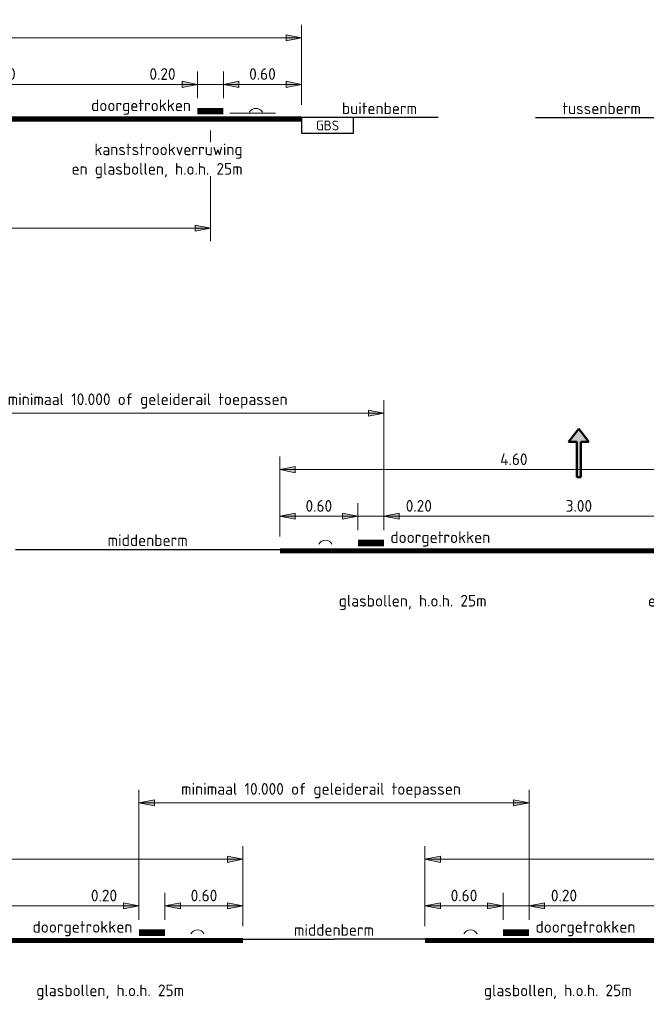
# Model space of a CAD drawing. Header units: metres. Extents: x -699 to 2316, y -1199 to 781.
# Tile 235 of 256: x 5.91 to 10.73, y 13.99 to 21.57. Entities that reach past the tile are written whole.
import ezdxf
from ezdxf.enums import TextEntityAlignment as Align

# ---------------------------------------------------------------- set-up
doc = ezdxf.new("R2010")
doc.units = ezdxf.units.M
doc.header["$PDMODE"] = 1
for name, color, linetype, lineweight in [('B-WE-GW-BERM-GD', 90, 'Continuous', 25), ('N-WE-VH-VERHARDING-GD', 252, 'Continuous', 50), ('N-WE-VV-MARKERING-GD', 170, 'Continuous', 50), ('X-XX-AL-M', 7, 'Continuous', 18), ('X-XX-AL-T18', 10, 'Continuous', 18), ('X-XX-AL-T25', 7, 'Continuous', 25)]:
    doc.layers.add(name, color=color, linetype=linetype, lineweight=lineweight)
doc.styles.add('NLCS-ISO', font='NLCS-ISO.ttf')
doc.styles.add('NLCS-ISO Standaard', font='NLCS-ISO.ttf')
doc.linetypes.add('ZIGZAG', pattern='A,0.00254,-5.08,[131,ltypeshp.shx,S=5.08,R=0,X=-5.08,Y=0],-10.16,[131,ltypeshp.shx,S=5.08,R=180,X=5.08,Y=0],-5.08', length=20.32254)
doc.dimstyles.new('NLCS-T18-Pijl-ANNOTATIVE-A', dxfattribs={"dimtxt": 1.8, "dimasz": 1.35, "dimexe": 2, "dimexo": 2, "dimgap": 0.7, "dimtad": 1, "dimlfac": -1, "dimzin": 0, "dimdsep": 46, "dimtxsty": 'NLCS-ISO Standaard', "dimblk": 'Pijl', "dimblk1": 'Pijl', "dimblk2": 'Pijl', "dimcen": 2.5, "dimdle": 2, "dimclrd": 256, "dimclre": 256, "dimclrt": 256, "dimadec": 0, "dimazin": 0, "dimtfac": 1, "dimtofl": 0, "dimtmove": 0, "dimatfit": 3, "dimldrblk": 'Pijl', "dimfxl": 1, "dimtolj": 1, "dimtzin": 0, "dimlwd": 18, "dimlwe": 18, "dimarcsym": 0})

# ---------------------------------------------------------------- blocks, each defined once
blk = doc.blocks.new('Pijl')
h = blk.add_hatch(color=256)
h.paths.add_polyline_path([(0, 0), (-1.75, 0.35), (-1.75, 0)])
h.paths.add_polyline_path([(-1.75, 0), (-1.75, -0.35), (0, 0)])
for p, q in [((-1.9, 0), (0, 0)), ((0, 0), (-1.75, 0.35)), ((-1.75, 0.35), (-1.75, -0.35)), ((0, 0), (-1.75, -0.35))]:
    blk.add_line(p, q)
blk = doc.blocks.new('*D1815')
at = {"layer": 'Defpoints', "color": 0, "transparency": 16777216}
for p in [(0.575, 20.8143), (7.375, 20.8143), (7.375, 19.963)]:
    blk.add_point(p, dxfattribs=at)
at = {"layer": 'X-XX-AL-M', "lineweight": 18, "transparency": 16777216}
for p, q in [((0.575, 20.7143), (0.575, 19.863)), ((7.375, 20.7143), (7.375, 19.863)), ((0.6425, 19.963), (7.3075, 19.963))]:
    blk.add_line(p, q, dxfattribs=at)
at = {"layer": 'X-XX-AL-M', "lineweight": 18, "transparency": 16777216, "xscale": 0.0675, "yscale": 0.0675, "zscale": 0.0675, "rotation": 180}
blk.add_blockref('Pijl', (0.575, 19.963), dxfattribs=at)
at = {"layer": 'X-XX-AL-M', "lineweight": 18, "transparency": 16777216, "xscale": 0.0675, "yscale": 0.0675, "zscale": 0.0675}
blk.add_blockref('Pijl', (7.375, 19.963), dxfattribs=at)
at = {"layer": 'X-XX-AL-M', "transparency": 16777216, "insert": (3.975, 20.043), "char_height": 0.09, "attachment_point": 5, "style": 'NLCS-ISO Standaard'}
blk.add_mtext('\\A1;minimaal 6.80 constructief', dxfattribs=at)
blk = doc.blocks.new('*D1816')
at = {"layer": 'Defpoints', "color": 0, "transparency": 16777216}
for p in [(7.275, 21.0705), (4.275, 20.8643), (7.275, 20.8643)]:
    blk.add_point(p, dxfattribs=at)
at = {"layer": 'X-XX-AL-M', "lineweight": 18, "transparency": 16777216}
for p, q in [((4.275, 20.9643), (4.275, 21.1705)), ((7.275, 20.9643), (7.275, 21.1705)), ((4.3425, 21.0705), (7.2075, 21.0705))]:
    blk.add_line(p, q, dxfattribs=at)
at = {"layer": 'X-XX-AL-M', "lineweight": 18, "transparency": 16777216, "xscale": 0.0675, "yscale": 0.0675, "zscale": 0.0675, "rotation": 180}
blk.add_blockref('Pijl', (4.275, 21.0705), dxfattribs=at)
at = {"layer": 'X-XX-AL-M', "lineweight": 18, "transparency": 16777216, "xscale": 0.0675, "yscale": 0.0675, "zscale": 0.0675}
blk.add_blockref('Pijl', (7.275, 21.0705), dxfattribs=at)
at = {"layer": 'X-XX-AL-M', "transparency": 16777216, "insert": (5.775, 21.1505), "char_height": 0.09, "attachment_point": 5, "style": 'NLCS-ISO Standaard'}
blk.add_mtext('\\A1;3.00', dxfattribs=at)
blk = doc.blocks.new('*D1836')
at = {"layer": 'Defpoints', "color": 0, "transparency": 16777216}
for p in [(8.075, 21.4295), (-0.125, 20.8143), (8.075, 20.8143)]:
    blk.add_point(p, dxfattribs=at)
at = {"layer": 'X-XX-AL-M', "lineweight": 18, "transparency": 16777216}
for p, q in [((-0.125, 20.9143), (-0.125, 21.5295)), ((8.075, 20.9143), (8.075, 21.5295)), ((-0.0575, 21.4295), (8.0075, 21.4295))]:
    blk.add_line(p, q, dxfattribs=at)
at = {"layer": 'X-XX-AL-M', "lineweight": 18, "transparency": 16777216, "xscale": 0.0675, "yscale": 0.0675, "zscale": 0.0675, "rotation": 180}
blk.add_blockref('Pijl', (-0.125, 21.4295), dxfattribs=at)
at = {"layer": 'X-XX-AL-M', "lineweight": 18, "transparency": 16777216, "xscale": 0.0675, "yscale": 0.0675, "zscale": 0.0675}
blk.add_blockref('Pijl', (8.075, 21.4295), dxfattribs=at)
at = {"layer": 'X-XX-AL-M', "transparency": 16777216, "insert": (3.975, 21.5095), "char_height": 0.09, "attachment_point": 5, "style": 'NLCS-ISO Standaard'}
blk.add_mtext('\\A1;8.20', dxfattribs=at)
blk = doc.blocks.new('*D1837')
at = {"layer": 'Defpoints', "color": 0, "transparency": 16777216}
for p in [(7.475, 21.0705), (7.275, 20.8643), (7.475, 20.8643)]:
    blk.add_point(p, dxfattribs=at)
at = {"layer": 'X-XX-AL-M', "lineweight": 18, "transparency": 16777216}
for p, q in [((7.275, 20.9643), (7.275, 21.1705)), ((7.475, 20.9643), (7.475, 21.1705)), ((7.2075, 21.0705), (7.14, 21.0705)), ((7.5425, 21.0705), (7.61, 21.0705))]:
    blk.add_line(p, q, dxfattribs=at)
at = {"layer": 'X-XX-AL-M', "lineweight": 18, "transparency": 16777216, "xscale": 0.0675, "yscale": 0.0675, "zscale": 0.0675}
blk.add_blockref('Pijl', (7.275, 21.0705), dxfattribs=at)
at = {"layer": 'X-XX-AL-M', "lineweight": 18, "transparency": 16777216, "xscale": 0.0675, "yscale": 0.0675, "zscale": 0.0675, "rotation": 180}
blk.add_blockref('Pijl', (7.475, 21.0705), dxfattribs=at)
at = {"layer": 'X-XX-AL-M', "transparency": 16777216, "insert": (7.006, 21.1505), "char_height": 0.09, "attachment_point": 5, "style": 'NLCS-ISO Standaard'}
blk.add_mtext('\\A1;0.20', dxfattribs=at)
blk = doc.blocks.new('*D1840')
at = {"layer": 'Defpoints', "color": 0, "transparency": 16777216}
for p in [(7.475, 21.0705), (7.475, 20.8643), (8.075, 20.8143)]:
    blk.add_point(p, dxfattribs=at)
at = {"layer": 'X-XX-AL-M', "lineweight": 18, "transparency": 16777216}
for p, q in [((7.475, 20.9643), (7.475, 21.1705)), ((8.075, 20.9143), (8.075, 21.1705)), ((8.0075, 21.0705), (7.5425, 21.0705))]:
    blk.add_line(p, q, dxfattribs=at)
at = {"layer": 'X-XX-AL-M', "lineweight": 18, "transparency": 16777216, "xscale": 0.0675, "yscale": 0.0675, "zscale": 0.0675, "rotation": 180}
blk.add_blockref('Pijl', (7.475, 21.0705), dxfattribs=at)
at = {"layer": 'X-XX-AL-M', "lineweight": 18, "transparency": 16777216, "xscale": 0.0675, "yscale": 0.0675, "zscale": 0.0675}
blk.add_blockref('Pijl', (8.075, 21.0705), dxfattribs=at)
at = {"layer": 'X-XX-AL-M', "transparency": 16777216, "insert": (7.775, 21.1505), "char_height": 0.09, "attachment_point": 5, "style": 'NLCS-ISO Standaard'}
blk.add_mtext('\\A1;0.60', dxfattribs=at)
blk = doc.blocks.new('*D1841')
at = {"layer": 'Defpoints', "color": 0, "transparency": 16777216}
for p in [(6.825, 14.7455), (3.825, 14.5393), (6.825, 14.5393)]:
    blk.add_point(p, dxfattribs=at)
at = {"layer": 'X-XX-AL-M', "lineweight": 18, "transparency": 16777216}
for p, q in [((3.825, 14.6393), (3.825, 14.8455)), ((6.825, 14.6393), (6.825, 14.8455)), ((3.8925, 14.7455), (6.7575, 14.7455))]:
    blk.add_line(p, q, dxfattribs=at)
at = {"layer": 'X-XX-AL-M', "lineweight": 18, "transparency": 16777216, "xscale": 0.0675, "yscale": 0.0675, "zscale": 0.0675, "rotation": 180}
blk.add_blockref('Pijl', (3.825, 14.7455), dxfattribs=at)
at = {"layer": 'X-XX-AL-M', "lineweight": 18, "transparency": 16777216, "xscale": 0.0675, "yscale": 0.0675, "zscale": 0.0675}
blk.add_blockref('Pijl', (6.825, 14.7455), dxfattribs=at)
at = {"layer": 'X-XX-AL-M', "transparency": 16777216, "insert": (5.325, 14.8255), "char_height": 0.09, "attachment_point": 5, "style": 'NLCS-ISO Standaard'}
blk.add_mtext('\\A1;3.00', dxfattribs=at)
blk = doc.blocks.new('*D1844')
at = {"layer": 'Defpoints', "color": 0, "transparency": 16777216}
for p in [(7.625, 15.1045), (-0.125, 14.4893), (7.625, 14.4893)]:
    blk.add_point(p, dxfattribs=at)
at = {"layer": 'X-XX-AL-M', "lineweight": 18, "transparency": 16777216}
for p, q in [((-0.125, 14.5893), (-0.125, 15.2045)), ((7.625, 14.5893), (7.625, 15.2045)), ((-0.0575, 15.1045), (7.5575, 15.1045))]:
    blk.add_line(p, q, dxfattribs=at)
at = {"layer": 'X-XX-AL-M', "lineweight": 18, "transparency": 16777216, "xscale": 0.0675, "yscale": 0.0675, "zscale": 0.0675, "rotation": 180}
blk.add_blockref('Pijl', (-0.125, 15.1045), dxfattribs=at)
at = {"layer": 'X-XX-AL-M', "lineweight": 18, "transparency": 16777216, "xscale": 0.0675, "yscale": 0.0675, "zscale": 0.0675}
blk.add_blockref('Pijl', (7.625, 15.1045), dxfattribs=at)
at = {"layer": 'X-XX-AL-M', "transparency": 16777216, "insert": (3.8, 15.1845), "char_height": 0.09, "attachment_point": 5, "style": 'NLCS-ISO Standaard'}
blk.add_mtext('\\A1;7.75', dxfattribs=at)
blk = doc.blocks.new('*D1845')
at = {"layer": 'Defpoints', "color": 0, "transparency": 16777216}
for p in [(7.025, 14.7455), (6.825, 14.5393), (7.025, 14.5393)]:
    blk.add_point(p, dxfattribs=at)
at = {"layer": 'X-XX-AL-M', "lineweight": 18, "transparency": 16777216}
for p, q in [((6.825, 14.6393), (6.825, 14.8455)), ((7.025, 14.6393), (7.025, 14.8455)), ((6.7575, 14.7455), (6.69, 14.7455)), ((7.0925, 14.7455), (7.16, 14.7455))]:
    blk.add_line(p, q, dxfattribs=at)
at = {"layer": 'X-XX-AL-M', "lineweight": 18, "transparency": 16777216, "xscale": 0.0675, "yscale": 0.0675, "zscale": 0.0675}
blk.add_blockref('Pijl', (6.825, 14.7455), dxfattribs=at)
at = {"layer": 'X-XX-AL-M', "lineweight": 18, "transparency": 16777216, "xscale": 0.0675, "yscale": 0.0675, "zscale": 0.0675, "rotation": 180}
blk.add_blockref('Pijl', (7.025, 14.7455), dxfattribs=at)
at = {"layer": 'X-XX-AL-M', "transparency": 16777216, "insert": (6.556, 14.8255), "char_height": 0.09, "attachment_point": 5, "style": 'NLCS-ISO Standaard'}
blk.add_mtext('\\A1;0.20', dxfattribs=at)
blk = doc.blocks.new('*D1846')
at = {"layer": 'Defpoints', "color": 0, "transparency": 16777216}
for p in [(7.025, 14.7455), (7.025, 14.5393), (7.625, 14.4893)]:
    blk.add_point(p, dxfattribs=at)
at = {"layer": 'X-XX-AL-M', "lineweight": 18, "transparency": 16777216}
for p, q in [((7.025, 14.6393), (7.025, 14.8455)), ((7.625, 14.5893), (7.625, 14.8455)), ((7.5575, 14.7455), (7.0925, 14.7455))]:
    blk.add_line(p, q, dxfattribs=at)
at = {"layer": 'X-XX-AL-M', "lineweight": 18, "transparency": 16777216, "xscale": 0.0675, "yscale": 0.0675, "zscale": 0.0675, "rotation": 180}
blk.add_blockref('Pijl', (7.025, 14.7455), dxfattribs=at)
at = {"layer": 'X-XX-AL-M', "lineweight": 18, "transparency": 16777216, "xscale": 0.0675, "yscale": 0.0675, "zscale": 0.0675}
blk.add_blockref('Pijl', (7.625, 14.7455), dxfattribs=at)
at = {"layer": 'X-XX-AL-M', "transparency": 16777216, "insert": (7.325, 14.8255), "char_height": 0.09, "attachment_point": 5, "style": 'NLCS-ISO Standaard'}
blk.add_mtext('\\A1;0.60', dxfattribs=at)
blk = doc.blocks.new('*D1847')
at = {"layer": 'Defpoints', "color": 0, "transparency": 16777216}
for p in [(9.825, 14.7455), (9.825, 14.5393), (12.825, 14.5393)]:
    blk.add_point(p, dxfattribs=at)
at = {"layer": 'X-XX-AL-M', "lineweight": 18, "transparency": 16777216}
for p, q in [((9.825, 14.6393), (9.825, 14.8455)), ((12.825, 14.6393), (12.825, 14.8455)), ((12.7575, 14.7455), (9.8925, 14.7455))]:
    blk.add_line(p, q, dxfattribs=at)
at = {"layer": 'X-XX-AL-M', "lineweight": 18, "transparency": 16777216, "xscale": 0.0675, "yscale": 0.0675, "zscale": 0.0675, "rotation": 180}
blk.add_blockref('Pijl', (9.825, 14.7455), dxfattribs=at)
at = {"layer": 'X-XX-AL-M', "lineweight": 18, "transparency": 16777216, "xscale": 0.0675, "yscale": 0.0675, "zscale": 0.0675}
blk.add_blockref('Pijl', (12.825, 14.7455), dxfattribs=at)
at = {"layer": 'X-XX-AL-M', "transparency": 16777216, "insert": (11.325, 14.8255), "char_height": 0.09, "attachment_point": 5, "style": 'NLCS-ISO Standaard'}
blk.add_mtext('\\A1;3.00', dxfattribs=at)
blk = doc.blocks.new('*D1849')
at = {"layer": 'Defpoints', "color": 0, "transparency": 16777216}
for p in [(9.025, 15.1045), (9.025, 14.4893), (16.775, 14.4893)]:
    blk.add_point(p, dxfattribs=at)
at = {"layer": 'X-XX-AL-M', "lineweight": 18, "transparency": 16777216}
for p, q in [((9.025, 14.5893), (9.025, 15.2045)), ((16.775, 14.5893), (16.775, 15.2045)), ((16.7075, 15.1045), (9.0925, 15.1045))]:
    blk.add_line(p, q, dxfattribs=at)
at = {"layer": 'X-XX-AL-M', "lineweight": 18, "transparency": 16777216, "xscale": 0.0675, "yscale": 0.0675, "zscale": 0.0675, "rotation": 180}
blk.add_blockref('Pijl', (9.025, 15.1045), dxfattribs=at)
at = {"layer": 'X-XX-AL-M', "lineweight": 18, "transparency": 16777216, "xscale": 0.0675, "yscale": 0.0675, "zscale": 0.0675}
blk.add_blockref('Pijl', (16.775, 15.1045), dxfattribs=at)
at = {"layer": 'X-XX-AL-M', "transparency": 16777216, "insert": (12.95, 15.1845), "char_height": 0.09, "attachment_point": 5, "style": 'NLCS-ISO Standaard'}
blk.add_mtext('\\A1;7.75', dxfattribs=at)
blk = doc.blocks.new('*D1850')
at = {"layer": 'Defpoints', "color": 0, "transparency": 16777216}
for p in [(9.625, 14.7455), (9.625, 14.5393), (9.825, 14.5393)]:
    blk.add_point(p, dxfattribs=at)
at = {"layer": 'X-XX-AL-M', "lineweight": 18, "transparency": 16777216}
for p, q in [((9.625, 14.6393), (9.625, 14.8455)), ((9.825, 14.6393), (9.825, 14.8455)), ((9.5575, 14.7455), (9.49, 14.7455)), ((9.825, 14.7455), (9.625, 14.7455)), ((10.228, 14.7455), (9.825, 14.7455)), ((9.8925, 14.7455), (9.96, 14.7455))]:
    blk.add_line(p, q, dxfattribs=at)
at = {"layer": 'X-XX-AL-M', "lineweight": 18, "transparency": 16777216, "xscale": 0.0675, "yscale": 0.0675, "zscale": 0.0675}
blk.add_blockref('Pijl', (9.625, 14.7455), dxfattribs=at)
at = {"layer": 'X-XX-AL-M', "lineweight": 18, "transparency": 16777216, "xscale": 0.0675, "yscale": 0.0675, "zscale": 0.0675, "rotation": 180}
blk.add_blockref('Pijl', (9.825, 14.7455), dxfattribs=at)
at = {"layer": 'X-XX-AL-M', "transparency": 16777216, "insert": (10.094, 14.8255), "char_height": 0.09, "attachment_point": 5, "style": 'NLCS-ISO Standaard'}
blk.add_mtext('\\A1;0.20', dxfattribs=at)
blk = doc.blocks.new('*D1851')
at = {"layer": 'Defpoints', "color": 0, "transparency": 16777216}
for p in [(9.625, 14.7455), (9.025, 14.4893), (9.625, 14.5393)]:
    blk.add_point(p, dxfattribs=at)
at = {"layer": 'X-XX-AL-M', "lineweight": 18, "transparency": 16777216}
for p, q in [((9.025, 14.5893), (9.025, 14.8455)), ((9.625, 14.6393), (9.625, 14.8455)), ((9.0925, 14.7455), (9.5575, 14.7455))]:
    blk.add_line(p, q, dxfattribs=at)
at = {"layer": 'X-XX-AL-M', "lineweight": 18, "transparency": 16777216, "xscale": 0.0675, "yscale": 0.0675, "zscale": 0.0675, "rotation": 180}
blk.add_blockref('Pijl', (9.025, 14.7455), dxfattribs=at)
at = {"layer": 'X-XX-AL-M', "lineweight": 18, "transparency": 16777216, "xscale": 0.0675, "yscale": 0.0675, "zscale": 0.0675}
blk.add_blockref('Pijl', (9.625, 14.7455), dxfattribs=at)
at = {"layer": 'X-XX-AL-M', "transparency": 16777216, "insert": (9.325, 14.8255), "char_height": 0.09, "attachment_point": 5, "style": 'NLCS-ISO Standaard'}
blk.add_mtext('\\A1;0.60', dxfattribs=at)
blk = doc.blocks.new('*D1852')
at = {"layer": 'Defpoints', "color": 0, "transparency": 16777216}
for p in [(6.825, 15.5395), (6.825, 14.5393), (9.825, 14.5393)]:
    blk.add_point(p, dxfattribs=at)
at = {"layer": 'X-XX-AL-M', "lineweight": 18, "transparency": 16777216}
for p, q in [((6.825, 14.6393), (6.825, 15.6395)), ((9.825, 14.6393), (9.825, 15.6395)), ((9.7575, 15.5395), (6.8925, 15.5395))]:
    blk.add_line(p, q, dxfattribs=at)
at = {"layer": 'X-XX-AL-M', "lineweight": 18, "transparency": 16777216, "xscale": 0.0675, "yscale": 0.0675, "zscale": 0.0675, "rotation": 180}
blk.add_blockref('Pijl', (6.825, 15.5395), dxfattribs=at)
at = {"layer": 'X-XX-AL-M', "lineweight": 18, "transparency": 16777216, "xscale": 0.0675, "yscale": 0.0675, "zscale": 0.0675}
blk.add_blockref('Pijl', (9.825, 15.5395), dxfattribs=at)
at = {"layer": 'X-XX-AL-M', "transparency": 16777216, "insert": (8.225, 15.633), "char_height": 0.09, "attachment_point": 5, "style": 'NLCS-ISO Standaard'}
blk.add_mtext('\\A1;minimaal 10.000 of geleiderail toepassen', dxfattribs=at)
blk = doc.blocks.new('*D1861')
at = {"layer": 'Defpoints', "color": 0, "transparency": 16777216}
for p in [(8.7086, 17.7455), (8.7086, 17.5393), (11.7086, 17.5393)]:
    blk.add_point(p, dxfattribs=at)
at = {"layer": 'X-XX-AL-M', "lineweight": 18, "transparency": 16777216}
for p, q in [((8.7086, 17.6393), (8.7086, 17.8455)), ((11.7086, 17.6393), (11.7086, 17.8455)), ((11.6411, 17.7455), (8.7761, 17.7455))]:
    blk.add_line(p, q, dxfattribs=at)
at = {"layer": 'X-XX-AL-M', "lineweight": 18, "transparency": 16777216, "xscale": 0.0675, "yscale": 0.0675, "zscale": 0.0675, "rotation": 180}
blk.add_blockref('Pijl', (8.7086, 17.7455), dxfattribs=at)
at = {"layer": 'X-XX-AL-M', "lineweight": 18, "transparency": 16777216, "xscale": 0.0675, "yscale": 0.0675, "zscale": 0.0675}
blk.add_blockref('Pijl', (11.7086, 17.7455), dxfattribs=at)
at = {"layer": 'X-XX-AL-M', "transparency": 16777216, "insert": (10.2086, 17.8255), "char_height": 0.09, "attachment_point": 5, "style": 'NLCS-ISO Standaard'}
blk.add_mtext('\\A1;3.00', dxfattribs=at)
blk = doc.blocks.new('*D1864')
at = {"layer": 'Defpoints', "color": 0, "transparency": 16777216}
for p in [(7.9086, 18.1045), (7.9086, 17.4893), (12.5086, 17.4893)]:
    blk.add_point(p, dxfattribs=at)
at = {"layer": 'X-XX-AL-M', "lineweight": 18, "transparency": 16777216}
for p, q in [((7.9086, 17.5893), (7.9086, 18.2045)), ((12.5086, 17.5893), (12.5086, 18.2045)), ((12.4411, 18.1045), (7.9761, 18.1045))]:
    blk.add_line(p, q, dxfattribs=at)
at = {"layer": 'X-XX-AL-M', "lineweight": 18, "transparency": 16777216, "xscale": 0.0675, "yscale": 0.0675, "zscale": 0.0675, "rotation": 180}
blk.add_blockref('Pijl', (7.9086, 18.1045), dxfattribs=at)
at = {"layer": 'X-XX-AL-M', "lineweight": 18, "transparency": 16777216, "xscale": 0.0675, "yscale": 0.0675, "zscale": 0.0675}
blk.add_blockref('Pijl', (12.5086, 18.1045), dxfattribs=at)
at = {"layer": 'X-XX-AL-M', "transparency": 16777216, "insert": (9.7086, 18.1845), "char_height": 0.09, "attachment_point": 5, "style": 'NLCS-ISO Standaard'}
blk.add_mtext('\\A1;4.60', dxfattribs=at)
blk = doc.blocks.new('*D1865')
at = {"layer": 'Defpoints', "color": 0, "transparency": 16777216}
for p in [(8.5086, 17.7455), (8.5086, 17.5393), (8.7086, 17.5393)]:
    blk.add_point(p, dxfattribs=at)
at = {"layer": 'X-XX-AL-M', "lineweight": 18, "transparency": 16777216}
for p, q in [((8.5086, 17.6393), (8.5086, 17.8455)), ((8.7086, 17.6393), (8.7086, 17.8455)), ((8.4411, 17.7455), (8.3736, 17.7455)), ((8.7086, 17.7455), (8.5086, 17.7455)), ((9.1116, 17.7455), (8.7086, 17.7455)), ((8.7761, 17.7455), (8.8436, 17.7455))]:
    blk.add_line(p, q, dxfattribs=at)
at = {"layer": 'X-XX-AL-M', "lineweight": 18, "transparency": 16777216, "xscale": 0.0675, "yscale": 0.0675, "zscale": 0.0675}
blk.add_blockref('Pijl', (8.5086, 17.7455), dxfattribs=at)
at = {"layer": 'X-XX-AL-M', "lineweight": 18, "transparency": 16777216, "xscale": 0.0675, "yscale": 0.0675, "zscale": 0.0675, "rotation": 180}
blk.add_blockref('Pijl', (8.7086, 17.7455), dxfattribs=at)
at = {"layer": 'X-XX-AL-M', "transparency": 16777216, "insert": (8.9776, 17.8255), "char_height": 0.09, "attachment_point": 5, "style": 'NLCS-ISO Standaard'}
blk.add_mtext('\\A1;0.20', dxfattribs=at)
blk = doc.blocks.new('*D1866')
at = {"layer": 'Defpoints', "color": 0, "transparency": 16777216}
for p in [(8.5086, 17.7455), (8.5086, 17.5393), (7.9086, 17.4893)]:
    blk.add_point(p, dxfattribs=at)
at = {"layer": 'X-XX-AL-M', "lineweight": 18, "transparency": 16777216}
for p, q in [((7.9086, 17.5893), (7.9086, 17.8455)), ((8.5086, 17.6393), (8.5086, 17.8455)), ((7.9761, 17.7455), (8.4411, 17.7455))]:
    blk.add_line(p, q, dxfattribs=at)
at = {"layer": 'X-XX-AL-M', "lineweight": 18, "transparency": 16777216, "xscale": 0.0675, "yscale": 0.0675, "zscale": 0.0675, "rotation": 180}
blk.add_blockref('Pijl', (7.9086, 17.7455), dxfattribs=at)
at = {"layer": 'X-XX-AL-M', "lineweight": 18, "transparency": 16777216, "xscale": 0.0675, "yscale": 0.0675, "zscale": 0.0675}
blk.add_blockref('Pijl', (8.5086, 17.7455), dxfattribs=at)
at = {"layer": 'X-XX-AL-M', "transparency": 16777216, "insert": (8.2086, 17.8255), "char_height": 0.09, "attachment_point": 5, "style": 'NLCS-ISO Standaard'}
blk.add_mtext('\\A1;0.60', dxfattribs=at)
blk = doc.blocks.new('*D1867')
at = {"layer": 'Defpoints', "color": 0, "transparency": 16777216}
for p in [(5.075, 18.5395), (5.075, 17.5393), (8.7086, 17.5393)]:
    blk.add_point(p, dxfattribs=at)
at = {"layer": 'X-XX-AL-M', "lineweight": 18, "transparency": 16777216}
for p, q in [((5.075, 17.6393), (5.075, 18.6395)), ((8.7086, 17.6393), (8.7086, 18.6395)), ((8.6411, 18.5395), (5.1425, 18.5395))]:
    blk.add_line(p, q, dxfattribs=at)
at = {"layer": 'X-XX-AL-M', "lineweight": 18, "transparency": 16777216, "xscale": 0.0675, "yscale": 0.0675, "zscale": 0.0675, "rotation": 180}
blk.add_blockref('Pijl', (5.075, 18.5395), dxfattribs=at)
at = {"layer": 'X-XX-AL-M', "lineweight": 18, "transparency": 16777216, "xscale": 0.0675, "yscale": 0.0675, "zscale": 0.0675}
blk.add_blockref('Pijl', (8.7086, 18.5395), dxfattribs=at)
at = {"layer": 'X-XX-AL-M', "transparency": 16777216, "insert": (6.8918, 18.633), "char_height": 0.09, "attachment_point": 5, "style": 'NLCS-ISO Standaard'}
blk.add_mtext('\\A1;minimaal 10.000 of geleiderail toepassen', dxfattribs=at)

msp = doc.modelspace()

# ---------------------------------------------------------------- linework, layer by layer
at = {"layer": 'B-WE-GW-BERM-GD'}
for p, q in [((9.125, 20.8143), (8.475, 20.8143)), ((9.875, 20.8143), (10.8918, 20.8143)), ((5.875, 17.4893), (7.9086, 17.4893)), ((7.625, 14.4893), (8.325, 14.4893)), ((9.025, 14.4893), (8.325, 14.4893))]:
    msp.add_line(p, q, dxfattribs=at)
at = {"layer": 'N-WE-VH-VERHARDING-GD', "const_width": 0.04, "flags": 128}
for points in [[(-0.125, 20.8043), (8.075, 20.8043)], [(12.5086, 17.4793), (7.9086, 17.4793)], [(-0.125, 14.4793), (7.625, 14.4793)], [(16.775, 14.4793), (9.025, 14.4793)]]:
    msp.add_lwpolyline(points, dxfattribs=at)
at = {"layer": 'N-WE-VH-VERHARDING-GD', "lineweight": 25}
msp.add_lwpolyline([(8.075, 20.6943), (8.475, 20.6943), (8.475, 20.8143), (8.075, 20.8143)], close=True, dxfattribs=at)
at = {"layer": 'N-WE-VV-MARKERING-GD', "color": 6, "linetype": 'ZIGZAG', "lineweight": 9, "ltscale": 0.05}
msp.add_line((7.875, 20.8493), (7.525, 20.8493), dxfattribs=at)
at = {"layer": 'N-WE-VV-MARKERING-GD'}
for p, q in [((10.2092, 18.4198), (10.1289, 18.3175)), ((10.2862, 18.3175), (10.2092, 18.4198)), ((10.1918, 18.3175), (10.1289, 18.3175)), ((10.1918, 18.3175), (10.1928, 18.0455)), ((10.2244, 18.0456), (10.2242, 18.3175)), ((10.2862, 18.3175), (10.2242, 18.3175)), ((10.1928, 18.0455), (10.2244, 18.0456))]:
    msp.add_line(p, q, dxfattribs=at)
at = {"layer": 'N-WE-VV-MARKERING-GD', "const_width": 0.05, "flags": 128}
for points in [[(7.275, 20.8643), (7.475, 20.8643)], [(8.7086, 17.5393), (8.5086, 17.5393)], [(6.825, 14.5393), (7.025, 14.5393)], [(9.825, 14.5393), (9.625, 14.5393)]]:
    msp.add_lwpolyline(points, dxfattribs=at)
at = {"layer": 'N-WE-VV-MARKERING-GD', "color": 1, "lineweight": 18, "ltscale": 0.25}
for centre in [(7.725, 20.8293), (8.2586, 17.5043), (7.275, 14.5043), (9.375, 14.5043)]:
    msp.add_arc(centre, 0.0567, 28.07249, 151.92751, dxfattribs=at)
at = {"layer": 'N-WE-VV-MARKERING-GD'}
for points in [[(10.2092, 18.4198), (10.2862, 18.3175), (10.1289, 18.3175)], [(10.2242, 18.3175), (10.1918, 18.3175), (10.2244, 18.0456), (10.1928, 18.0455)]]:
    msp.add_solid(points, dxfattribs=at)
at = {"layer": 'X-XX-AL-M', "lineweight": 18}
msp.add_line((-0.125, 21.0705), (8.075, 21.0705), dxfattribs=at)

# ---------------------------------------------------------------- texts
at = {"layer": 'N-WE-VH-VERHARDING-GD', "lineweight": 25, "style": 'NLCS-ISO'}
msp.add_text('GBS', height=0.075, dxfattribs=at).set_placement((8.275, 20.6943), align=Align.BOTTOM_CENTER)
at = {"layer": 'X-XX-AL-T18', "style": 'NLCS-ISO Standaard'}
for p in [(7.225, 20.8643), (6.775, 14.5393)]:
    msp.add_text('doorgetrokken', height=0.09, dxfattribs=at).set_placement(p, align=Align.RIGHT)
for s, p in [('buitenberm', (8.675, 20.8143)), ('tussenberm', (10.3834, 20.8143)), ('middenberm', (6.8918, 17.4893)), ('middenberm', (8.325, 14.4893))]:
    msp.add_text(s, height=0.09, dxfattribs=at).set_placement(p, align=Align.BOTTOM_CENTER)
for p in [(8.7586, 17.5393), (9.875, 14.5393)]:
    msp.add_text('doorgetrokken', height=0.09, dxfattribs=at).set_placement(p)
at = {"layer": 'X-XX-AL-T25', "char_height": 0.09, "style": 'NLCS-ISO Standaard', "bg_fill": 3, "box_fill_scale": 1.1, "bg_fill_color": 256, "bg_fill_transparency": 0}
for s, insert, attachment_point in [('kanststrookverruwing\\Pen glasbollen, h.o.h. 25m', (12.0561, 17.023), 9), ('glasbollen, h.o.h. 25m', (8.3611, 17.023), 7), ('glasbollen, h.o.h. 25m', (7.1725, 14.023), 9), ('glasbollen, h.o.h. 25m', (9.4775, 14.023), 7)]:
    msp.add_mtext(s, dxfattribs=dict(at, insert=insert, attachment_point=attachment_point))

# ---------------------------------------------------------------- dimensions: what is measured, and where the dimension line sits
at = {"layer": 'X-XX-AL-M'}
for base, p1, p2, override, picture, middle in [((8.075, 21.4295), (-0.125, 20.8143), (8.075, 20.8143), {"dimscale": 0.05, "dimtix": 0, "dimtofl": 0, "dimtmove": 0, "dimatfit": 3}, '*D1836', (3.975, 21.4295)), ((7.475, 21.0705), (7.275, 20.8643), (7.475, 20.8643), {"dimscale": 0.05, "dimtix": 0, "dimtofl": 0, "dimtmove": 1, "dimatfit": 3}, '*D1837', (7.006, 21.0705)), ((7.625, 15.1045), (-0.125, 14.4893), (7.625, 14.4893), {"dimscale": 0.05, "dimtix": 0, "dimtofl": 0, "dimtmove": 0, "dimatfit": 3}, '*D1844', (3.8, 15.1045)), ((7.025, 14.7455), (6.825, 14.5393), (7.025, 14.5393), {"dimscale": 0.05, "dimtix": 0, "dimtofl": 0, "dimtmove": 1, "dimatfit": 3}, '*D1845', (6.556, 14.7455))]:
    dim = msp.add_linear_dim(base=base, p1=p1, p2=p2, dimstyle='NLCS-T18-Pijl-ANNOTATIVE-A', override=override, dxfattribs=at)
    dim.commit()
    dim.dimension.update_dxf_attribs({"geometry": picture, "text_midpoint": middle, "dimtype": 160})
for base, p1, p2, picture, middle in [((7.275, 21.0705), (4.275, 20.8643), (7.275, 20.8643), '*D1816', (5.775, 21.1505)), ((7.475, 21.0705), (8.075, 20.8143), (7.475, 20.8643), '*D1840', (7.775, 21.1505)), ((6.825, 14.7455), (3.825, 14.5393), (6.825, 14.5393), '*D1841', (5.325, 14.8255)), ((7.025, 14.7455), (7.625, 14.4893), (7.025, 14.5393), '*D1846', (7.325, 14.8255))]:
    dim = msp.add_linear_dim(base=base, p1=p1, p2=p2, dimstyle='NLCS-T18-Pijl-ANNOTATIVE-A', override={"dimscale": 0.05, "dimtix": 0, "dimtofl": 0, "dimtmove": 0, "dimatfit": 3}, dxfattribs=at)
    dim.commit()
    dim.dimension.update_dxf_attribs({"geometry": picture, "text_midpoint": middle})
dim = msp.add_linear_dim(base=(7.375, 19.963), p1=(0.575, 20.8143), p2=(7.375, 20.8143), text='minimaal <> constructief', dimstyle='NLCS-T18-Pijl-ANNOTATIVE-A', override={"dimscale": 0.05, "dimtmove": 1}, dxfattribs=at)
dim.commit()
dim.dimension.update_dxf_attribs({"geometry": '*D1815', "text_midpoint": (3.975, 20.043)})
for base, p1, p2, picture, middle in [((5.075, 18.5395), (8.7086, 17.5393), (5.075, 17.5393), '*D1867', (6.8918, 18.5395)), ((6.825, 15.5395), (9.825, 14.5393), (6.825, 14.5393), '*D1852', (8.225, 15.5395))]:
    dim = msp.add_linear_dim(base=base, p1=p1, p2=p2, text='minimaal 10.000 of geleiderail toepassen', dimstyle='NLCS-T18-Pijl-ANNOTATIVE-A', override={"dimscale": 0.05, "dimtix": 0, "dimtofl": 0, "dimtmove": 0, "dimatfit": 3}, dxfattribs=at)
    dim.commit()
    dim.dimension.update_dxf_attribs({"geometry": picture, "text_midpoint": middle, "dimtype": 160})
for base, p1, p2, override, picture, middle in [((7.9086, 18.1045), (12.5086, 17.4893), (7.9086, 17.4893), {"dimscale": 0.05, "dimtix": 0, "dimtofl": 0, "dimtmove": 0, "dimatfit": 3}, '*D1864', (9.7086, 18.1045)), ((8.5086, 17.7455), (8.7086, 17.5393), (8.5086, 17.5393), {"dimscale": 0.05, "dimtix": 0, "dimtofl": 0, "dimtmove": 1, "dimatfit": 3}, '*D1865', (8.9776, 17.7455)), ((9.025, 15.1045), (16.775, 14.4893), (9.025, 14.4893), {"dimscale": 0.05, "dimtix": 0, "dimtofl": 0, "dimtmove": 0, "dimatfit": 3}, '*D1849', (12.95, 15.1045)), ((9.625, 14.7455), (9.825, 14.5393), (9.625, 14.5393), {"dimscale": 0.05, "dimtix": 0, "dimtofl": 0, "dimtmove": 1, "dimatfit": 3}, '*D1850', (10.094, 14.7455))]:
    dim = msp.add_linear_dim(base=base, p1=p1, p2=p2, angle=180, dimstyle='NLCS-T18-Pijl-ANNOTATIVE-A', override=override, dxfattribs=at)
    dim.commit()
    dim.dimension.update_dxf_attribs({"geometry": picture, "text_midpoint": middle, "dimtype": 160})
for base, p1, p2, picture, middle in [((8.5086, 17.7455), (7.9086, 17.4893), (8.5086, 17.5393), '*D1866', (8.2086, 17.8255)), ((8.7086, 17.7455), (11.7086, 17.5393), (8.7086, 17.5393), '*D1861', (10.2086, 17.8255)), ((9.625, 14.7455), (9.025, 14.4893), (9.625, 14.5393), '*D1851', (9.325, 14.8255)), ((9.825, 14.7455), (12.825, 14.5393), (9.825, 14.5393), '*D1847', (11.325, 14.8255))]:
    dim = msp.add_linear_dim(base=base, p1=p1, p2=p2, angle=180, dimstyle='NLCS-T18-Pijl-ANNOTATIVE-A', override={"dimscale": 0.05, "dimtix": 0, "dimtofl": 0, "dimtmove": 0, "dimatfit": 3}, dxfattribs=at)
    dim.commit()
    dim.dimension.update_dxf_attribs({"geometry": picture, "text_midpoint": middle})

# ---------------------------------------------------------------- next in the draw order: texts
at = {"layer": 'X-XX-AL-T25', "insert": (7.6225, 20.348), "char_height": 0.09, "attachment_point": 9, "style": 'NLCS-ISO Standaard', "bg_fill": 3, "box_fill_scale": 1.1, "bg_fill_color": 256, "bg_fill_transparency": 0}
msp.add_mtext('kanststrookverruwing\\Pen glasbollen, h.o.h. 25m', dxfattribs=at)

doc.saveas('drawing.dxf')
